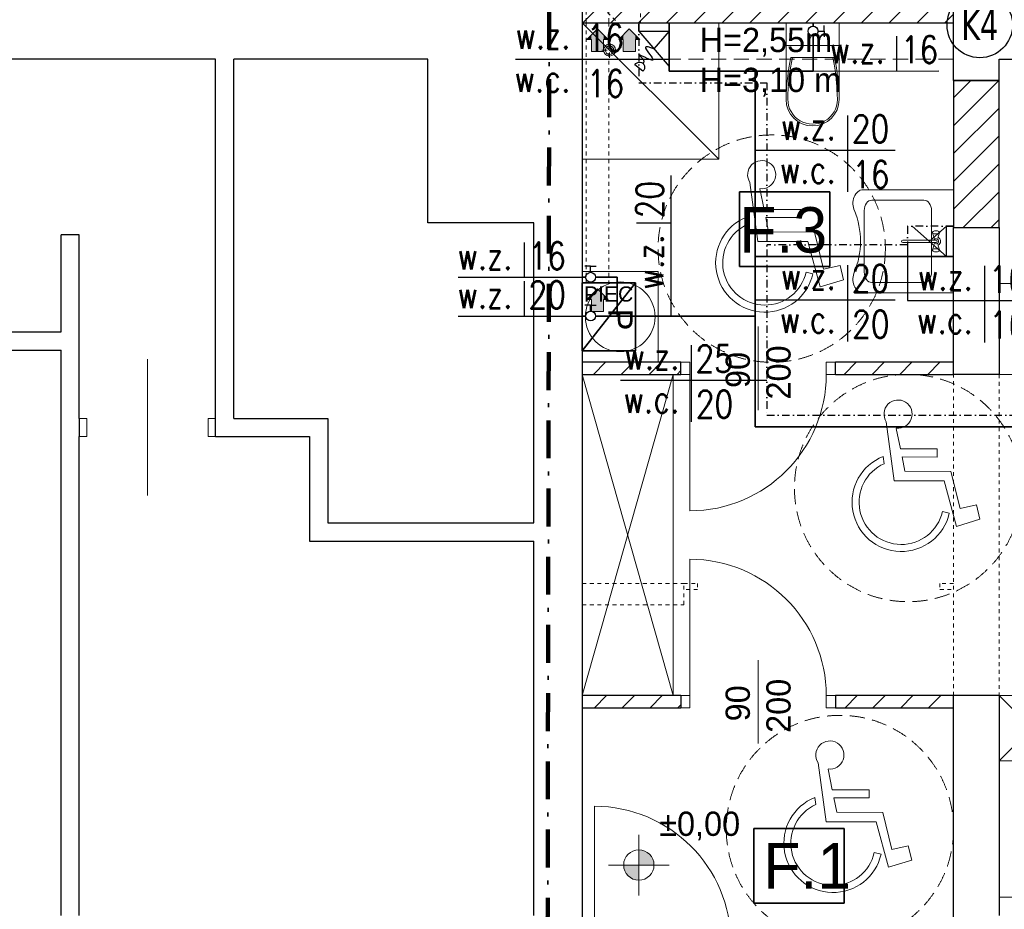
# Model space of a CAD drawing. Extents: x -220312 to -8310, y -91840 to 81907.
# Tile 25 of 128: x -191086 to -184587, y -9555 to -3684. Entities that reach past the tile are written whole.
import ezdxf
from ezdxf.enums import TextEntityAlignment as Align

# ---------------------------------------------------------------- set-up
doc = ezdxf.new("R2010")
doc.units = 0
doc.header["$MEASUREMENT"] = 0
doc.set_wipeout_variables(frame=1)
for name, pattern in [('DASHDOT', [1, 0.5, -0.25, 0, -0.25]), ('Hidden Line', [50, 25, -25]), ('Krawędzie ukryte', [150, 100, -50]), ('Kreski i kropki', [450, 250, -100, 0, -100])]:
    doc.linetypes.add(name, pattern=pattern)
for name, color, linetype in [('#armatura', 7, 'Continuous'), ('#kan_san-op', 34, 'Continuous'), ('BATERIA', 3, 'Continuous'), ('srednice', 3, 'Continuous')]:
    doc.layers.add(name, color=color, linetype=linetype)
for name, color, linetype, lineweight, true_color in [('Arch drzwi_Nr_Pióra__4', 7, 'Continuous', 9, 0x029e21), ('Arch okna_Nr_Pióra__4', 7, 'Continuous', 9, 0x029e21), ('Arch wyposarzenie_Nr_Pióra__2', 7, 'Continuous', 13, 0x7f7f7f), ('Arch wyposarzenie_Nr_Pióra__9', 7, 'Continuous', 13, 0x3dad99), ('Arch wyposazenie_Nr_Pióra__9', 7, 'Continuous', 13, 0x3dad99), ('Arch ściany zewnętrzne_Nr_Pióra__9', 7, 'Continuous', 13, 0x3dad99)]:
    doc.layers.add(name, color=color, linetype=linetype, lineweight=lineweight, true_color=true_color)
for name, color, linetype, lineweight in [('Arch kominy_Nr_Pióra__1', 7, 'Continuous', 25), ('Arch kominy_Nr_Pióra__21', 7, 'Continuous', 9), ('Arch opisy_Nr_Pióra__21', 7, 'Continuous', 9), ('Arch wyposazenie_Nr_Pióra__26', 5, 'Continuous', 35), ('Arch ściany nośne_Nr_Pióra__21', 7, 'Continuous', 9), ('Arch ściany nośne_Nr_Pióra__27', 7, 'Continuous', 30), ('Drzwi ArchiCAD_Nr_Pióra__27', 7, 'Continuous', 30), ('Drzwi ArchiCAD_Nr_Pióra__5', 7, 'Continuous', 13), ('INWENT KONST. DREWNIANA_Nr_Pióra__20', 1, 'Continuous', 100), ('INWENT RZĘDNE_Nr_Pióra__21', 7, 'Continuous', 9), ('INWENT WYMIARY_Nr_Pióra__21', 7, 'Continuous', 9), ('INWENT. DRZWI_Nr_Pióra__101', 8, 'Continuous', 13), ('INWENT. DRZWI_Nr_Pióra__5', 7, 'Continuous', 13), ('INWENT.ŚCIANY_Nr_Pióra__1', 7, 'Continuous', 25), ('INWENT.ŚCIANY_Nr_Pióra__101', 8, 'Continuous', 13), ('IS_Ciepła_woda', 1, 'DASHDOT', 30), ('Istniejące stropy_Nr_Pióra__5', 7, 'Continuous', 13), ('PODKŁAD', 252, 'Continuous', 35), ('woda zimna', 5, 'Continuous', 35)]:
    doc.layers.add(name, color=color, linetype=linetype, lineweight=lineweight)
doc.styles.add('GENERATED_STYLE_2', font='txt')
doc.styles.add('GENERATED_STYLE_4', font='txt')
doc.styles.add('GENERATED_STYLE_6', font='txt')
doc.styles.add('GENERATED_STYLE_8', font='arial.ttf')
doc.styles.add('GLOWNE', font='verdana.ttf')
doc.styles.add('ROMANS', font='romans.shx', dxfattribs={"width": 0.85, "height": 0.11})
pattern_1 = [(45, (0, 0), (-91.92388, 91.92388), [])]

# ---------------------------------------------------------------- blocks, each defined once
blk = doc.blocks.new('parter')
at = {"layer": 'Arch ściany nośne_Nr_Pióra__21', "linetype": 'Continuous'}
h = blk.add_hatch(dxfattribs=at)
h.set_pattern_fill('Common_Brick', color=252, style=0, pattern_type=2)
h.set_pattern_definition(pattern_1)
h.paths.add_polyline_path([(-184922.4, -3525.1), (-187372.4, -3525.1), (-187372.4, -3705.1), (-184922.4, -3705.1)], flags=0)
h = blk.add_hatch(dxfattribs=at)
h.set_pattern_fill('Common_Brick', color=252, style=0, pattern_type=2)
h.set_pattern_definition(pattern_1)
h.paths.add_polyline_path([(-184922.4, -4085.1), (-184922.4, -5055.1), (-184622.4, -5055.1), (-184622.4, -4085.1)], flags=0)
h = blk.add_hatch(dxfattribs=at)
h.set_pattern_fill('Common_Brick', color=252, style=0, pattern_type=2)
h.set_pattern_definition(pattern_1)
h.paths.add_polyline_path([(-187372.4, -6025.1), (-186722.4, -6025.1), (-186722.4, -5945.1), (-187372.4, -5945.1)], flags=0)
h = blk.add_hatch(dxfattribs=at)
h.set_pattern_fill('Common_Brick', color=252, style=0, pattern_type=2)
h.set_pattern_definition(pattern_1)
h.paths.add_polyline_path([(-185702.4, -6025.1), (-184922.4, -6025.1), (-184922.4, -5945.1), (-185702.4, -5945.1)], flags=0)
h = blk.add_hatch(dxfattribs=at)
h.set_pattern_fill('Common_Brick', color=252, style=0, pattern_type=2)
h.set_pattern_definition(pattern_1)
h.paths.add_polyline_path([(-187372.4, -8225.1), (-186722.4, -8225.1), (-186722.4, -8145.1), (-187372.4, -8145.1)], flags=0)
h = blk.add_hatch(dxfattribs=at)
h.set_pattern_fill('Common_Brick', color=252, style=0, pattern_type=2)
h.set_pattern_definition(pattern_1)
h.paths.add_polyline_path([(-184922.4, -8145.1), (-185702.4, -8145.1), (-185702.4, -8225.1), (-184922.4, -8225.1)], flags=0)
at = {"layer": 'INWENT RZĘDNE_Nr_Pióra__21', "linetype": 'Continuous'}
for points in [[(-186999.4, -9263), (-186899.4, -9263), (-186907, -9224.7), (-186928.6, -9192.3), (-186961.1, -9170.6), (-186999.4, -9163)], [(-186999.4, -9263), (-187099.4, -9263), (-187091.7, -9301.2), (-187070.1, -9333.7), (-187037.6, -9355.3), (-186999.4, -9363)]]:
    blk.add_hatch(color=252, dxfattribs=at).paths.add_polyline_path(points, flags=0)
at = {"color": 252}
for p, q in [((-186334, -5313.4), (-186334, -4819.3)), ((-186334, -4819.3), (-185738.2, -4819.3)), ((-185738.2, -4819.3), (-185738.2, -5313.4)), ((-185738.2, -5313.4), (-186334, -5313.4)), ((-186240.1, -9515.1), (-186240.1, -9020.9)), ((-186240.1, -9020.9), (-185644.3, -9020.9)), ((-185644.3, -9020.9), (-185644.3, -9515.1)), ((-185644.3, -9515.1), (-186240.1, -9515.1))]:
    blk.add_line(p, q, dxfattribs=at)
at = {"layer": 'Arch kominy_Nr_Pióra__1', "color": 252, "linetype": 'Continuous'}
for points in [[(-187272.4, -3895.1), (-187312.4, -3785.1), (-187272.4, -3745.1)], [(-187232.4, -3895.1), (-187272.4, -3745.1), (-187232.4, -3785.1)], [(-187272.4, -3895.1), (-187272.4, -3745.1), (-187232.4, -3895.1)], [(-187062.4, -3895.1), (-187102.4, -3785.1), (-187062.4, -3745.1)], [(-187022.4, -3895.1), (-187062.4, -3745.1), (-187022.4, -3785.1)], [(-187062.4, -3895.1), (-187062.4, -3745.1), (-187022.4, -3895.1)], [(-187312.4, -3815.1), (-187342.4, -3815.1), (-187312.4, -3785.1)], [(-187312.4, -3895.1), (-187312.4, -3785.1), (-187272.4, -3895.1)], [(-187232.4, -3815.1), (-187232.4, -3785.1), (-187202.4, -3815.1)], [(-187102.4, -3815.1), (-187132.4, -3815.1), (-187102.4, -3785.1)], [(-187102.4, -3895.1), (-187102.4, -3785.1), (-187062.4, -3895.1)], [(-187022.4, -3815.1), (-187022.4, -3785.1), (-186992.4, -3815.1)], [(-187312.4, -5530.1), (-187342.4, -5530.1), (-187312.4, -5500.1)], [(-187272.4, -5610.1), (-187312.4, -5500.1), (-187272.4, -5460.1)], [(-187312.4, -5610.1), (-187312.4, -5500.1), (-187272.4, -5610.1)], [(-187232.4, -5610.1), (-187272.4, -5460.1), (-187232.4, -5500.1)], [(-187272.4, -5610.1), (-187272.4, -5460.1), (-187232.4, -5610.1)], [(-187232.4, -5530.1), (-187232.4, -5500.1), (-187202.4, -5530.1)]]:
    blk.add_solid(points, dxfattribs=at)
at = {"layer": 'Arch kominy_Nr_Pióra__21', "color": 252, "linetype": 'Hidden Line'}
for p, q in [((-187347.4, -3025.1), (-187347.4, -3705.1)), ((-187197.4, -3025.1), (-187197.4, -3705.1)), ((-187347.4, -3495.1), (-187137.4, -3705.1)), ((-186987.4, -3643), (-186987.4, -3705.1)), ((-187347.4, -3705.1), (-187347.4, -5420.1)), ((-187347.4, -3705.1), (-187197.4, -3705.1)), ((-187197.4, -3705.1), (-187197.4, -5420.1)), ((-187137.4, -3705.1), (-186987.4, -3705.1)), ((-187347.4, -5420.1), (-187197.4, -5420.1))]:
    blk.add_line(p, q, dxfattribs=at)
at = {"layer": 'Arch kominy_Nr_Pióra__21', "color": 252, "linetype": 'Continuous'}
for p, q in [((-187342.4, -3815.1), (-187272.4, -3745.1)), ((-187272.4, -3745.1), (-187202.4, -3815.1)), ((-187132.4, -3815.1), (-187062.4, -3745.1)), ((-187062.4, -3745.1), (-186992.4, -3815.1)), ((-187312.4, -3815.1), (-187342.4, -3815.1)), ((-187312.4, -3895.1), (-187312.4, -3815.1)), ((-187232.4, -3895.1), (-187232.4, -3815.1)), ((-187232.4, -3815.1), (-187202.4, -3815.1)), ((-187102.4, -3815.1), (-187132.4, -3815.1)), ((-187102.4, -3895.1), (-187102.4, -3815.1)), ((-187022.4, -3895.1), (-187022.4, -3815.1)), ((-187022.4, -3815.1), (-186992.4, -3815.1)), ((-187312.4, -3895.1), (-187232.4, -3895.1)), ((-187102.4, -3895.1), (-187022.4, -3895.1)), ((-187342.4, -5530.1), (-187272.4, -5460.1)), ((-187272.4, -5460.1), (-187202.4, -5530.1)), ((-187312.4, -5530.1), (-187342.4, -5530.1)), ((-187312.4, -5610.1), (-187312.4, -5530.1)), ((-187232.4, -5610.1), (-187232.4, -5530.1)), ((-187232.4, -5530.1), (-187202.4, -5530.1)), ((-187312.4, -5610.1), (-187232.4, -5610.1))]:
    blk.add_line(p, q, dxfattribs=at)
at = {"layer": 'Arch okna_Nr_Pióra__4', "color": 252, "linetype": 'Continuous'}
for p, q in [((-186212.4, -5710.1), (-186212.4, -6260.1)), ((-186212.4, -8460.1), (-186212.4, -7910.1)), ((-187292.4, -9775.1), (-187292.4, -8875.1))]:
    blk.add_line(p, q, dxfattribs=at)
blk.add_arc((-187292.4, -9775.1), 900, 0, 90, dxfattribs=at)
at = {"layer": 'Arch opisy_Nr_Pióra__21', "color": 252, "linetype": 'Continuous'}
for p, q in [((-186334, -5313.4), (-186334, -4819.3)), ((-186334, -4819.3), (-185738.2, -4819.3)), ((-185738.2, -4819.3), (-185738.2, -5313.4)), ((-185738.2, -5313.4), (-186334, -5313.4)), ((-186240.1, -9515.1), (-186240.1, -9020.9)), ((-186240.1, -9020.9), (-185644.3, -9020.9)), ((-185644.3, -9020.9), (-185644.3, -9515.1)), ((-185644.3, -9515.1), (-186240.1, -9515.1))]:
    blk.add_line(p, q, dxfattribs=at)
at = {"layer": 'Arch opisy_Nr_Pióra__21', "color": 252, "linetype": 'Krawędzie ukryte'}
for centre in [(-186122.4, -5195.1), (-185222.4, -6775.1), (-185672.4, -9025.1)]:
    blk.add_circle(centre, 750, dxfattribs=at)
at = {"layer": 'Arch wyposarzenie_Nr_Pióra__2', "color": 252, "linetype": 'Continuous'}
for p, q in [((-186266.1, -4758.1), (-186214, -5147.3)), ((-186173.2, -4936.1), (-186200.7, -4801.3)), ((-185929.7, -4937.1), (-186173.2, -4936.1)), ((-185929.9, -4990.4), (-185929.7, -4937.1)), ((-186286.9, -4986.7), (-186280.5, -5034.4)), ((-186162.3, -4989.4), (-185929.9, -4990.4)), ((-186142.9, -5084.7), (-186162.3, -4989.4)), ((-185839.8, -5085.9), (-186142.9, -5084.7)), ((-185779.6, -5330.4), (-185839.8, -5085.9)), ((-186214, -5147.3), (-185883.3, -5148.6)), ((-185883.3, -5148.6), (-185801.9, -5447.8)), ((-185671.4, -5306.8), (-185779.6, -5330.4)), ((-185648.2, -5401.3), (-185671.4, -5306.8)), ((-185850.3, -5361), (-185895.6, -5350.7)), ((-185801.9, -5447.8), (-185648.2, -5401.3)), ((-185366.1, -6338.1), (-185314, -6727.3)), ((-185273.2, -6516.1), (-185300.7, -6381.3)), ((-185029.7, -6517.1), (-185273.2, -6516.1)), ((-185029.9, -6570.4), (-185029.7, -6517.1)), ((-185386.9, -6566.7), (-185380.5, -6614.4)), ((-185262.3, -6569.4), (-185029.9, -6570.4)), ((-185242.9, -6664.7), (-185262.3, -6569.4)), ((-184939.8, -6665.9), (-185242.9, -6664.7)), ((-184879.6, -6910.4), (-184939.8, -6665.9)), ((-185314, -6727.3), (-184983.3, -6728.6)), ((-184983.3, -6728.6), (-184901.9, -7027.8)), ((-184771.4, -6886.8), (-184879.6, -6910.4)), ((-184748.2, -6981.3), (-184771.4, -6886.8)), ((-184950.3, -6941), (-184995.6, -6930.7)), ((-184901.9, -7027.8), (-184748.2, -6981.3)), ((-185816.1, -8588.1), (-185764, -8977.3)), ((-185723.2, -8766.1), (-185750.7, -8631.3)), ((-185479.7, -8767.1), (-185723.2, -8766.1)), ((-185479.9, -8820.4), (-185479.7, -8767.1)), ((-185836.9, -8816.7), (-185830.5, -8864.4)), ((-185712.3, -8819.4), (-185479.9, -8820.4)), ((-185692.9, -8914.7), (-185712.3, -8819.4)), ((-185389.8, -8915.9), (-185692.9, -8914.7)), ((-185329.6, -9160.4), (-185389.8, -8915.9)), ((-185764, -8977.3), (-185433.3, -8978.6)), ((-185433.3, -8978.6), (-185351.9, -9277.8)), ((-185221.4, -9136.8), (-185329.6, -9160.4)), ((-185198.2, -9231.3), (-185221.4, -9136.8)), ((-185400.3, -9191), (-185445.6, -9180.7)), ((-185351.9, -9277.8), (-185198.2, -9231.3))]:
    blk.add_line(p, q, dxfattribs=at)
for centre, major_axis, start_param, end_param in [((-186188.5, -4707), (92.9, 0), 4.583801, 10.008202), ((-186167.3, -5289), (325.1, 0), 1.947533, 6.059917), ((-186167.3, -5289), (278.7, 0), 1.989195, 6.059917), ((-185288.5, -6287), (92.9, 0), 4.583801, 10.008202), ((-185267.3, -6869), (325.1, 0), 1.947533, 6.059917), ((-185267.3, -6869), (278.7, 0), 1.989195, 6.059917), ((-185738.5, -8537), (92.9, 0), 4.583801, 10.008202), ((-185717.3, -9119), (325.1, 0), 1.947533, 6.059917), ((-185717.3, -9119), (278.7, 0), 1.989195, 6.059917)]:
    blk.add_ellipse(centre, major_axis=major_axis, ratio=0.999933, start_param=start_param, end_param=end_param, dxfattribs=at)
at = {"layer": 'Arch wyposarzenie_Nr_Pióra__9', "color": 252, "linetype": 'Continuous'}
for p, q in [((-187372.4, -3705.1), (-186472.4, -4605.1)), ((-186472.4, -4605.1), (-186472.4, -3705.1)), ((-187243.5, -3885.1), (-187207.9, -3885.1)), ((-187192.4, -3834), (-187192.4, -3869.6)), ((-187176.8, -3885.1), (-187141.2, -3885.1)), ((-187192.4, -3900.7), (-187192.4, -3936.3)), ((-186472.4, -4605.1), (-187372.4, -4605.1)), ((-184922.4, -4806.9), (-185519.6, -4806.9)), ((-184922.4, -5486.9), (-184922.4, -4806.9)), ((-185461.7, -4874.9), (-185118.1, -4874.9)), ((-185512.4, -5350.9), (-185512.4, -4942.9)), ((-185067.3, -5350.9), (-185067.3, -4942.9)), ((-185062.2, -5089.4), (-185060.8, -5086.6)), ((-185050.2, -5126.8), (-185062.2, -5089.4)), ((-185060.8, -5092.2), (-185062.2, -5089.4)), ((-185060.8, -5086.6), (-185057, -5081.4)), ((-185056.6, -5094.6), (-185060.8, -5092.2)), ((-185057, -5081.4), (-185053.5, -5079.3)), ((-185050.2, -5096.5), (-185056.6, -5094.6)), ((-185053.5, -5079.3), (-185048.2, -5077.8)), ((-185042.4, -5097.4), (-185050.2, -5096.5)), ((-185048.2, -5077.8), (-185041.7, -5077)), ((-185034, -5097.4), (-185042.4, -5097.4)), ((-185041.7, -5077), (-185034.7, -5077)), ((-185034.7, -5077), (-185028.2, -5077.8)), ((-185026.2, -5096.5), (-185034, -5097.4)), ((-185028.2, -5077.8), (-185022.9, -5079.3)), ((-185026.2, -5126.8), (-185014.2, -5089.4)), ((-185019.8, -5094.6), (-185026.2, -5096.5)), ((-185022.9, -5079.3), (-185019.4, -5081.4)), ((-185015.7, -5092.2), (-185019.8, -5094.6)), ((-185015.7, -5086.6), (-185019.4, -5081.4)), ((-185015.7, -5086.6), (-185014.2, -5089.4)), ((-185014.2, -5089.4), (-185015.7, -5092.2)), ((-185257.1, -5139.1), (-185036.8, -5139.1)), ((-185036.8, -5154.8), (-185257.1, -5154.8)), ((-185050.2, -5167), (-185062.2, -5204.5)), ((-185056.6, -5199.3), (-185050.2, -5197.4)), ((-185050.2, -5197.4), (-185042.4, -5196.5)), ((-185042.4, -5196.5), (-185034, -5196.5)), ((-185034, -5196.5), (-185026.2, -5197.4)), ((-185026.2, -5167), (-185014.2, -5204.5)), ((-185026.2, -5197.4), (-185019.8, -5199.3)), ((-185062.2, -5204.5), (-185060.8, -5201.7)), ((-185060.8, -5207.3), (-185062.2, -5204.5)), ((-185060.8, -5201.7), (-185056.6, -5199.3)), ((-185060.8, -5207.3), (-185057, -5212.5)), ((-185053.5, -5214.6), (-185057, -5212.5)), ((-185048.2, -5216.1), (-185053.5, -5214.6)), ((-185041.7, -5216.9), (-185048.2, -5216.1)), ((-185034.7, -5216.9), (-185041.7, -5216.9)), ((-185028.2, -5216.1), (-185034.7, -5216.9)), ((-185022.9, -5214.6), (-185028.2, -5216.1)), ((-185019.4, -5212.5), (-185022.9, -5214.6)), ((-185019.8, -5199.3), (-185015.7, -5201.7)), ((-185015.7, -5207.3), (-185019.4, -5212.5)), ((-185015.7, -5201.7), (-185014.2, -5204.5)), ((-185014.2, -5204.5), (-185015.7, -5207.3)), ((-185118.1, -5418.9), (-185461.7, -5418.9)), ((-185519.6, -5486.9), (-184922.4, -5486.9))]:
    blk.add_line(p, q, dxfattribs=at)
for centre, radius in [((-187192.4, -3885.1), 39.4), ((-187192.4, -3885.1), 28.1), ((-187122.4, -5645.1), 230)]:
    blk.add_circle(centre, radius, dxfattribs=at)
for centre, radius, start, end in [((-185038.2, -5146.9), 30, 117.97653, 164.77469), ((-185038.2, -5146.9), 16.8, 208.05488, 151.94512), ((-185038.2, -5146.9), 30, 297.97653, 62.02347), ((-185257.1, -5146.9), 7.88, 90, 270), ((-185038.2, -5146.9), 30, 195.22531, 242.02347), ((-185038.2, -5146.9), 8, 280, 80)]:
    blk.add_arc(centre, radius, start, end, dxfattribs=at)
for centre, major_axis, start_param, end_param in [((-185519.6, -4897.2), (0, 90.2), 0, 2.147669), ((-185460.5, -4944.4), (0, 69.5), 0.021486, 1.549311), ((-185119.2, -4944.4), (0, 69.5), 4.733875, 6.2617), ((-185838.9, -5146.9), (0, 405.3), 4.18494, 5.236377), ((-185519.6, -5396.7), (0, 90.2), 0.993924, 3.141593), ((-185460.5, -5349.5), (0, 69.5), 1.592282, 3.120107), ((-185119.2, -5349.5), (0, 69.5), 3.163078, 4.690903)]:
    blk.add_ellipse(centre, major_axis=major_axis, ratio=0.746013, start_param=start_param, end_param=end_param, dxfattribs=at)
at = {"layer": 'Arch wyposazenie_Nr_Pióra__26', "color": 252, "linetype": 'Continuous'}
for p, q in [((-187022.4, -5420.1), (-187372.4, -5870.1)), ((-187372.4, -5420.1), (-187022.4, -5420.1)), ((-187372.4, -5870.1), (-187372.4, -5420.1)), ((-187022.4, -5420.1), (-187022.4, -5870.1)), ((-187022.4, -5870.1), (-187372.4, -5870.1))]:
    blk.add_line(p, q, dxfattribs=at)
at = {"layer": 'Arch wyposazenie_Nr_Pióra__9', "color": 252, "linetype": 'Continuous'}
for p, q in [((-186027.4, -3855.1), (-186027.4, -3705.1)), ((-185677.4, -3855.1), (-185677.4, -3705.1)), ((-186027.4, -4211.3), (-186027.4, -3855.1)), ((-186027.4, -3855.1), (-185677.4, -3855.1)), ((-185677.4, -4211.3), (-185677.4, -3855.1)), ((-185707.6, -3932.9), (-185997.2, -3932.9)), ((-187372.4, -5345.1), (-186872.4, -5345.1)), ((-187372.4, -5945.1), (-187372.4, -5345.1)), ((-186872.4, -5345.1), (-186872.4, -5945.1)), ((-184022.4, -5425.1), (-184622.4, -5425.1)), ((-184622.4, -5425.1), (-184622.4, -6025.1)), ((-186872.4, -5945.1), (-187372.4, -5945.1)), ((-186772.4, -6025.1), (-187372.4, -8145.1)), ((-186772.4, -8145.1), (-187372.4, -6025.1)), ((-186772.4, -6025.1), (-186772.4, -8145.1)), ((-184622.4, -6025.1), (-184022.4, -6025.1)), ((-184192.4, -8145.1), (-184622.4, -8145.1)), ((-184192.4, -8145.1), (-184622.4, -8575.1)), ((-184192.4, -8575.1), (-184622.4, -8145.1)), ((-184622.4, -8575.1), (-184222.4, -8575.1)), ((-184622.4, -8575.1), (-184622.4, -9475.1)), ((-184622.4, -8575.1), (-182822.4, -8575.1)), ((-182822.4, -9475.1), (-184622.4, -9475.1))]:
    blk.add_line(p, q, dxfattribs=at)
for centre, major_axis, start_param, end_param in [((-184526.2, -4231.3), (1501.3, 0), 2.940225, 3.128195), ((-184526.2, -4231.3), (1489.9, 0), 2.938667, 3.128195), ((-187178.6, -4231.3), (1489.9, 0), 0.013398, 0.202926), ((-187178.6, -4231.3), (1501.3, 0), 0.013398, 0.201367), ((-185852.4, -4211.3), (175, 0), 3.141593, 6.283185), ((-185852.4, -4211.3), (163.6, 0), 3.126427, 6.283185)]:
    blk.add_ellipse(centre, major_axis=major_axis, ratio=0.99359, start_param=start_param, end_param=end_param, dxfattribs=at)
at = {"layer": 'Arch ściany nośne_Nr_Pióra__27', "color": 252, "linetype": 'Continuous'}
for p, q in [((-187372.4, -3525.1), (-187372.4, -3705.1)), ((-184922.4, -3705.1), (-184922.4, -3525.1)), ((-187372.4, -3705.1), (-184922.4, -3705.1)), ((-184622.4, -4085.1), (-184922.4, -4085.1)), ((-184922.4, -4085.1), (-184922.4, -5055.1)), ((-184622.4, -5055.1), (-184622.4, -4085.1)), ((-184922.4, -5055.1), (-184622.4, -5055.1)), ((-187372.4, -5945.1), (-187372.4, -6025.1)), ((-186722.4, -5945.1), (-187372.4, -5945.1)), ((-186722.4, -6025.1), (-186722.4, -5945.1)), ((-184922.4, -5945.1), (-185702.4, -5945.1)), ((-185702.4, -6025.1), (-185702.4, -5945.1)), ((-184922.4, -6025.1), (-184922.4, -5945.1)), ((-187372.4, -6025.1), (-186722.4, -6025.1)), ((-185702.4, -6025.1), (-184922.4, -6025.1)), ((-187372.4, -8145.1), (-187372.4, -8225.1)), ((-186722.4, -8145.1), (-187372.4, -8145.1)), ((-186722.4, -8145.1), (-186722.4, -8225.1)), ((-184922.4, -8145.1), (-185702.4, -8145.1)), ((-185702.4, -8145.1), (-185702.4, -8225.1)), ((-184922.4, -8225.1), (-184922.4, -8145.1)), ((-187372.4, -8225.1), (-186722.4, -8225.1)), ((-185702.4, -8225.1), (-184922.4, -8225.1))]:
    blk.add_line(p, q, dxfattribs=at)
at = {"layer": 'Arch ściany zewnętrzne_Nr_Pióra__9', "color": 252, "linetype": 'Continuous'}
blk.add_line((-185677.4, -3705.1), (-186027.4, -3705.1), dxfattribs=at)
at = {"layer": 'Drzwi ArchiCAD_Nr_Pióra__27', "color": 252, "linetype": 'Continuous'}
for p, q in [((-186722.4, -6025.1), (-186722.4, -5945.1)), ((-185702.4, -6025.1), (-185702.4, -5945.1)), ((-186722.4, -8145.1), (-186722.4, -8225.1)), ((-185702.4, -8145.1), (-185702.4, -8225.1))]:
    blk.add_line(p, q, dxfattribs=at)
at = {"layer": 'Drzwi ArchiCAD_Nr_Pióra__5', "color": 252, "linetype": 'Continuous'}
for p, q in [((-186722.4, -5945.1), (-186722.4, -6025.1)), ((-186662.4, -5945.1), (-186722.4, -5945.1)), ((-186662.4, -6025.1), (-186662.4, -5945.1)), ((-185762.4, -5945.1), (-185762.4, -6025.1)), ((-185702.4, -5945.1), (-185762.4, -5945.1)), ((-185702.4, -6025.1), (-185702.4, -5945.1)), ((-186722.4, -6025.1), (-186662.4, -6025.1)), ((-186662.4, -6025.1), (-186662.4, -6925.1)), ((-185762.4, -6025.1), (-185702.4, -6025.1)), ((-186662.4, -8145.1), (-186662.4, -7245.1)), ((-186722.4, -8225.1), (-186722.4, -8145.1)), ((-186722.4, -8145.1), (-186662.4, -8145.1)), ((-186662.4, -8145.1), (-186662.4, -8225.1)), ((-185762.4, -8145.1), (-185702.4, -8145.1)), ((-185762.4, -8225.1), (-185762.4, -8145.1)), ((-185702.4, -8145.1), (-185702.4, -8225.1)), ((-186662.4, -8225.1), (-186722.4, -8225.1)), ((-185702.4, -8225.1), (-185762.4, -8225.1))]:
    blk.add_line(p, q, dxfattribs=at)
for centre, start, end in [((-186662.4, -6025.1), 270, 0), ((-186662.4, -8145.1), 0, 90)]:
    blk.add_arc(centre, 900, start, end, dxfattribs=at)
at = {"layer": 'INWENT KONST. DREWNIANA_Nr_Pióra__20', "color": 252, "linetype": 'Kreski i kropki'}
blk.add_line((-187590.4, -3627.7), (-187601.8, -9993), dxfattribs=at)
at = {"layer": 'INWENT RZĘDNE_Nr_Pióra__21', "color": 252, "linetype": 'Continuous'}
for p, q in [((-186999.4, -9463), (-186999.4, -9063)), ((-187199.4, -9263), (-186799.4, -9263))]:
    blk.add_line(p, q, dxfattribs=at)
blk.add_circle((-186999.4, -9263), 100, dxfattribs=at)
at = {"layer": 'INWENT. DRZWI_Nr_Pióra__101', "color": 252, "linetype": 'Hidden Line'}
for p, q in [((-186702.4, -7405.1), (-186612.4, -7405.1)), ((-186612.4, -7405.1), (-186612.4, -7445.1)), ((-185012.4, -7405.1), (-185012.4, -7445.1)), ((-184922.4, -7405.1), (-185012.4, -7405.1)), ((-186612.4, -7445.1), (-186702.4, -7445.1)), ((-185012.4, -7445.1), (-184922.4, -7445.1))]:
    blk.add_line(p, q, dxfattribs=at)
at = {"layer": 'INWENT. DRZWI_Nr_Pióra__5', "color": 252, "linetype": 'Continuous'}
for p, q in [((-190242.4, -5925.1), (-190242.4, -6825.1)), ((-190692.4, -6315.1), (-190642.4, -6315.1)), ((-190642.4, -6315.1), (-190642.4, -6435.1)), ((-189842.4, -6315.1), (-189842.4, -6435.1)), ((-189792.4, -6315.1), (-189842.4, -6315.1)), ((-190642.4, -6435.1), (-190692.4, -6435.1)), ((-189842.4, -6435.1), (-189792.4, -6435.1))]:
    blk.add_line(p, q, dxfattribs=at)
at = {"layer": 'INWENT.ŚCIANY_Nr_Pióra__1', "color": 252, "linetype": 'Continuous'}
for p, q in [((-187372.4, -3415.1), (-187372.4, -10015.1)), ((-184922.4, -4085.1), (-184922.4, -3525.1)), ((-189792.4, -3945.1), (-191982.4, -3945.1)), ((-189792.4, -6435.1), (-189792.4, -3945.1)), ((-188392.4, -3945.1), (-189672.4, -3945.1)), ((-189672.4, -6315.1), (-189672.4, -3945.1)), ((-188392.4, -5025.1), (-188392.4, -3945.1)), ((-184622.4, -4085.1), (-184622.4, -3945.1)), ((-184622.4, -3945.1), (-181842.4, -3945.1)), ((-184922.4, -4085.1), (-184622.4, -4085.1)), ((-187692.4, -5025.1), (-188392.4, -5025.1)), ((-187692.4, -7005.1), (-187692.4, -5025.1)), ((-184922.4, -6025.1), (-184922.4, -5055.1)), ((-184922.4, -5055.1), (-184622.4, -5055.1)), ((-184622.4, -5055.1), (-184622.4, -6025.1)), ((-190692.4, -5105.1), (-190812.4, -5105.1)), ((-190812.4, -5745.1), (-190812.4, -5105.1)), ((-190692.4, -6315.1), (-190692.4, -5105.1)), ((-191692.4, -5745.1), (-190812.4, -5745.1)), ((-191812.4, -5865.1), (-190812.4, -5865.1)), ((-190812.4, -9595.1), (-190812.4, -5865.1)), ((-184622.4, -6025.1), (-184922.4, -6025.1)), ((-190692.4, -6315.1), (-190692.4, -6435.1)), ((-189672.4, -6315.1), (-189052.4, -6315.1)), ((-189052.4, -6315.1), (-189052.4, -7005.1)), ((-190692.4, -9595.1), (-190692.4, -6435.1)), ((-189792.4, -6435.1), (-189172.4, -6435.1)), ((-189172.4, -6435.1), (-189172.4, -7125.1)), ((-189052.4, -7005.1), (-187692.4, -7005.1)), ((-189172.4, -7125.1), (-187692.4, -7125.1)), ((-187692.4, -9595.1), (-187692.4, -7125.1)), ((-184622.4, -8145.1), (-184922.4, -8145.1)), ((-184922.4, -10015.1), (-184922.4, -8145.1)), ((-184622.4, -8145.1), (-184622.4, -9595.1))]:
    blk.add_line(p, q, dxfattribs=at)
at = {"layer": 'INWENT.ŚCIANY_Nr_Pióra__101', "color": 252, "linetype": 'Hidden Line'}
for p, q in [((-184922.4, -8145.1), (-184922.4, -6025.1)), ((-184622.4, -6025.1), (-184622.4, -8145.1)), ((-187372.4, -7405.1), (-186702.4, -7405.1)), ((-186702.4, -7545.1), (-186702.4, -7405.1)), ((-187372.4, -7545.1), (-186702.4, -7545.1))]:
    blk.add_line(p, q, dxfattribs=at)
at = {"layer": 'Istniejące stropy_Nr_Pióra__5', "color": 252, "linetype": 'Krawędzie ukryte'}
blk.add_line((-184922.4, -3945.1), (-187372.4, -3945.1), dxfattribs=at)
at = {"layer": 'Arch drzwi_Nr_Pióra__4', "color": 252, "linetype": 'Continuous', "style": 'GENERATED_STYLE_6'}
for s, p in [('200', (-185997.9, -6190.9)), ('90', (-186266.6, -6114.7)), ('200', (-185997.9, -8390.9)), ('90', (-186266.6, -8314.7))]:
    blk.add_text(s, height=160, rotation=90, dxfattribs=at).set_placement(p)
at = {"layer": 'Arch opisy_Nr_Pióra__21', "color": 252, "linetype": 'Continuous'}
for s, height, style, p in [('F.3', 300, 'GENERATED_STYLE_4', (-186336.1, -5221.4)), ('PIEC', 100, 'GENERATED_STYLE_8', (-187361.8, -5544.6)), ('F.1', 300, 'GENERATED_STYLE_4', (-186177.9, -9418))]:
    blk.add_text(s, height=height, dxfattribs=dict(at, style=style)).set_placement(p)
at = {"layer": 'Arch wyposazenie_Nr_Pióra__9', "color": 252, "linetype": 'Continuous', "style": 'GENERATED_STYLE_6'}
blk.add_text('P', height=160, rotation=270, dxfattribs=at).set_placement((-187200.6, -5591.8))
at = {"layer": 'INWENT RZĘDNE_Nr_Pióra__21', "color": 252, "insert": (-186864.7, -9100.3), "char_height": 160, "attachment_point": 7, "style": 'GENERATED_STYLE_2'}
blk.add_mtext('{±0,00}', dxfattribs=at)
at = {"layer": 'INWENT WYMIARY_Nr_Pióra__21', "color": 252, "linetype": 'Continuous', "style": 'GENERATED_STYLE_2'}
for s, p in [('H=2,55m', (-186597.8, -3898)), ('H=3,10 m', (-186597.8, -4161.6))]:
    blk.add_text(s, height=160, dxfattribs=at).set_placement(p)
blk = doc.blocks.new('123')
at = {"layer": 'BATERIA'}
for p, q in [((3328807.82, 5990842.9), (3328807.82, 5990847.57)), ((3328827.82, 5990842.9), (3328827.82, 5990847.57)), ((3328827.82, 5990842.9), (3328807.82, 5990820.42)), ((3328807.82, 5990842.9), (3328817.82, 5990831.66)), ((3328827.82, 5990842.9), (3328807.82, 5990842.9))]:
    blk.add_line(p, q, dxfattribs=at)
blk = doc.blocks.new('zawór')
at = {"layer": '#armatura', "color": 6}
for p, q in [((35456.52, -2395.35), (35452.78, -2395.35)), ((35456.52, -2399.32), (35456.52, -2395.35)), ((35456.52, -2395.35), (35460.27, -2395.35))]:
    blk.add_line(p, q, dxfattribs=at)
blk.add_circle((35456.52, -2402.6), 3.28, dxfattribs=at)
blk = doc.blocks.new('WANBATERIA')
at = {"layer": 'BATERIA'}
for p, q in [((-7.33, 26.43), (-12.48, 22.2)), ((-10, 0), (10, 23.27)), ((10, 0), (0, 11.63))]:
    blk.add_line(p, q, dxfattribs=at)
blk.add_arc((-9.5, 23.82), 3.39, 208.55521, 50.14282, dxfattribs=at)
blk.add_spline([(0, 11.63), (-5.62, 10.58), (-0.67, 19.12), (-10.12, 15.53), (-6.75, 20.47), (-7.42, 21.14)], degree=3, dxfattribs=at)
blk = doc.blocks.new('A$C2C9D34AD')
at = {"layer": '#armatura', "color": 3}
for p, q in [((45.8, 200.2), (-0.9, 200)), ((46.7, 0.2), (45.8, 200.2)), ((46.7, 0.2), (0, 0))]:
    blk.add_line(p, q, dxfattribs=at)
at = {"layer": '#armatura', "lineweight": 30, "xscale": -10, "yscale": 10, "zscale": 10, "rotation": 270.2452055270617}
blk.add_blockref('WANBATERIA', (46.2, 100.2), dxfattribs=at)
blk = doc.blocks.new('A$C38944C4B')
at = {"rotation": 359.7547680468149}
blk.add_blockref('A$C2C9D34AD', (-0.8, -200), dxfattribs=at)

msp = doc.modelspace()

# ---------------------------------------------------------------- linework, layer by layer
at = {"layer": '#kan_san-op', "color": 7, "extrusion": (0, 0, -1)}
msp.add_ellipse((-184749.3, -3719.4), major_axis=(-152.9, -152.9), ratio=1, start_param=3.926991, end_param=10.210176, dxfattribs=at)
at = {"layer": 'IS_Ciepła_woda', "ltscale": 100}
for p, q in [((-187000, -3707.4), (-187000, -4100.2)), ((-187000, -4100.2), (-186154.5, -4100.2)), ((-186154.5, -4100.2), (-186154.3, -6294.4)), ((-185226.9, -5047.5), (-185226.9, -5170.5)), ((-184923.1, -5047.5), (-185226.9, -5047.5)), ((-185226.9, -5170.5), (-186154.4, -5170.5)), ((-186154.3, -6294.4), (-183099.5, -6294.2))]:
    msp.add_line(p, q, dxfattribs=at)
at = {"layer": 'srednice', "color": 7}
for p, q in [((-187373.7, -3715.4), (-187373.7, -4220.6)), ((-185299.5, -3793), (-185299.5, -4022.7)), ((-187813.8, -3945.1), (-186800, -3945.1)), ((-185849.5, -4023), (-185018.6, -4022.7)), ((-185622.8, -4316.1), (-185622.8, -4821.3)), ((-186231.6, -4545.9), (-185307.2, -4545.9)), ((-186785.5, -5639.9), (-186785.8, -4713.1)), ((-187015.5, -5024.2), (-186785.8, -5024.2)), ((-187756.6, -5154.3), (-187756.6, -5384.1)), ((-185226.9, -5170.5), (-185226.9, -5538.3)), ((-185622.8, -5303.8), (-185622.8, -5809)), ((-184717.9, -5308.5), (-184717.9, -5813.7)), ((-188192.7, -5384.4), (-187372.4, -5384.1)), ((-187756.6, -5410.1), (-187756.6, -5639.9)), ((-186231.6, -5533.6), (-185307.2, -5533.6)), ((-185226.9, -5538.3), (-184402.3, -5538.3)), ((-188192.7, -5640.2), (-187372.4, -5639.9)), ((-186654.4, -5832.4), (-186654.4, -6337.6)), ((-187120.3, -6062.2), (-186154.4, -6062.2))]:
    msp.add_line(p, q, dxfattribs=at)
at = {"layer": 'woda zimna', "color": 5}
for p, q in [((-186800, -3707.5), (-186800, -4023.1)), ((-185849.5, -3705.1), (-185849.5, -3727.1)), ((-185849.5, -3792.7), (-185849.5, -4023)), ((-186800, -4023.1), (-185849.5, -4023)), ((-186231.6, -4023.1), (-186231.5, -6371.5)), ((-184923.1, -5247.5), (-186231.5, -5247.6)), ((-187372.4, -5384.1), (-187350.4, -5384.1)), ((-187284.9, -5384.1), (-187143.2, -5384.1)), ((-187143.2, -5384.1), (-187143.2, -5639.9)), ((-187372.4, -5639.9), (-187350.4, -5639.9)), ((-187284.9, -5639.9), (-186231.5, -5639.9)), ((-186231.5, -6371.5), (-183022.4, -6371.4))]:
    msp.add_line(p, q, dxfattribs=at)

# ---------------------------------------------------------------- block references
at = {"layer": 'BATERIA', "xscale": 10, "yscale": 10, "zscale": 10, "rotation": 270.0084058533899}
msp.add_blockref('123', (-60098281.9, 33274241.1), dxfattribs=at)
at = {"layer": 'IS_Ciepła_woda', "ltscale": 10, "rotation": 270}
msp.add_blockref('A$C38944C4B', (-186800, -3714), dxfattribs=at)
at = {"layer": 'PODKŁAD'}
msp.add_blockref('parter', (0, 0), dxfattribs=at)
at = {"layer": 'woda zimna', "color": 5, "linetype": 'Continuous', "xscale": 10, "yscale": 10, "zscale": 10}
for p, rotation in [((-161823.6, 350805.3), 269.999997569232), ((-541882.9, 18641.9), 359.999997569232), ((-541882.9, 18386.1), 359.999997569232)]:
    msp.add_blockref('zawór', p, dxfattribs=dict(at, rotation=rotation))

# ---------------------------------------------------------------- texts
at = {"layer": '#kan_san-op', "color": 7, "style": 'GLOWNE', "width": 0.7}
msp.add_text('K4', height=196.36, dxfattribs=at).set_placement((-184749.3, -3719.4), align=Align.MIDDLE_CENTER)
at = {"layer": 'srednice', "color": 3, "style": 'ROMANS', "width": 0.8}
for s, p in [('w.z.', (-187815, -3876.3)), ('16', (-187344.6, -3894.5)), ('16', (-185270.3, -3972.1)), ('w.z.', (-185740.7, -3970.7)), ('w.c.', (-187820.8, -4161.5)), ('16', (-187342.6, -4195.2)), ('w.z.', (-186064, -4477)), ('20', (-185593.6, -4495.2)), ('16', (-185591.7, -4795.9)), ('w.c.', (-186069.8, -4762.3)), ('16', (-187727.4, -5333.4)), ('w.z.', (-188197.8, -5332)), ('20', (-185593.6, -5482.9)), ('16', (-184688.7, -5487.6)), ('w.z.', (-186064, -5464.7)), ('w.z.', (-185159.1, -5469.5)), ('w.z.', (-188197.8, -5587.8)), ('20', (-187727.4, -5589.2)), ('w.c.', (-186069.8, -5749.9)), ('20', (-185591.7, -5783.6)), ('w.c.', (-185164.9, -5754.7)), ('16', (-184686.8, -5788.3)), ('25', (-186625.3, -6011.5)), ('w.z.', (-187095.6, -5993.4)), ('w.c.', (-187101.4, -6278.6)), ('20', (-186623.3, -6312.2))]:
    msp.add_text(s, height=180, dxfattribs=at).set_placement(p)
for s, p in [('20', (-186836.4, -4995)), ('w.z.', (-186837.8, -5465.4))]:
    msp.add_text(s, height=180, rotation=90, dxfattribs=at).set_placement(p)

# ---------------------------------------------------------------- next in the draw order: wipeouts: each hides what was drawn before it
at = {"ltscale": 10}
msp.add_wipeout([(-200770.3, 11108.9), (-198285.2, 10498.9), (-198285.2, -17981.1), (-159380.3, -17981.1), (-158770.3, -18591.1), (-200770.3, -18591.1)], dxfattribs=at).dxf.layer = '#kan_san-op'

doc.saveas('drawing.dxf')
